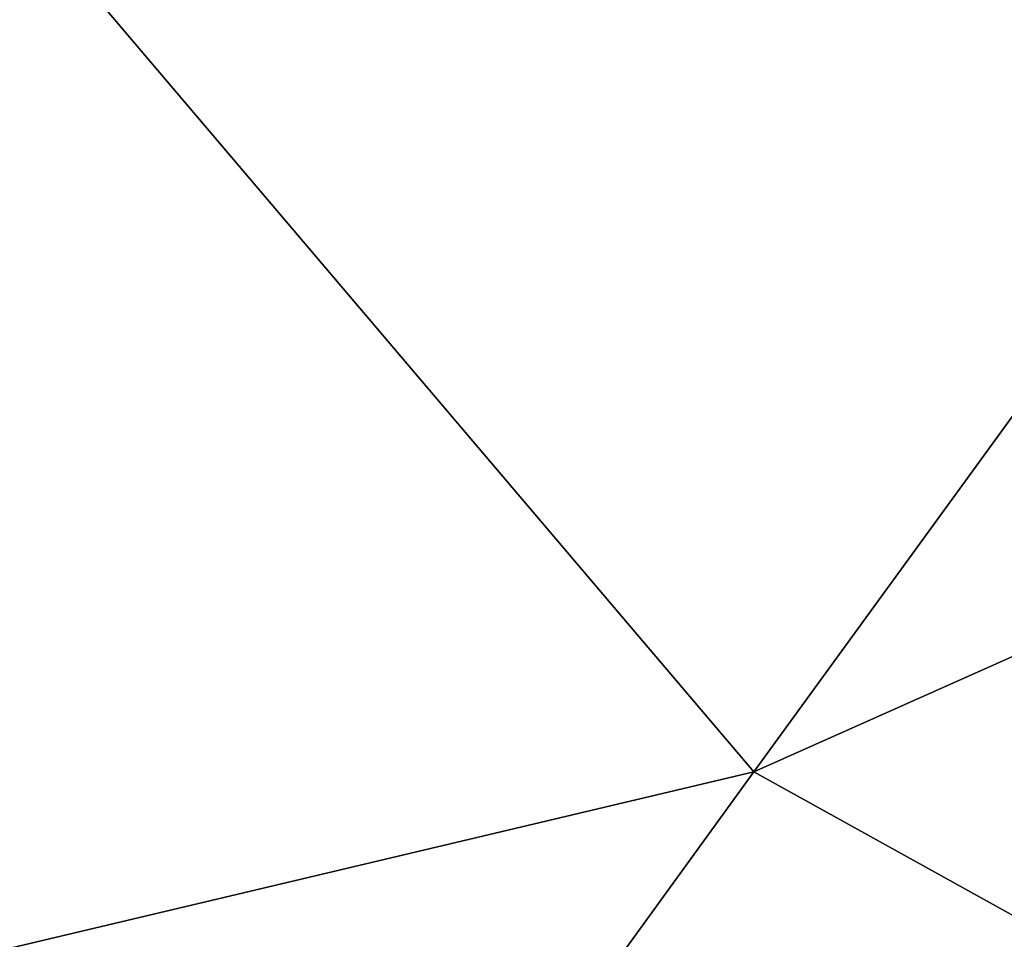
# Model space of a CAD drawing. Header units: millimetres. Extents: x 0.5 to 96.4, y -47.8 to 48.
# Tile 178 of 256: x 28.5323 to 28.6018, y -27.3799 to -27.3151. Entities that reach past the tile are written whole.
import ezdxf

# ---------------------------------------------------------------- set-up
doc = ezdxf.new("R2010")
doc.units = ezdxf.units.MM
doc.header["$LTSCALE"] = 25.4
doc.layers.get('0').update_dxf_attribs({"true_color": 0xff5454})

# ---------------------------------------------------------------- blocks, each defined once
blk = doc.blocks.new('WORKSHOP-A-6337.STL#1')
at = {"color": 250, "true_color": 0x262626}
mesh = blk.add_polyface(dxfattribs=at)
corners = [(29.169273, -26.562784, 160.554535), (27.80081, -26.446417, 154.995392), (28.584135, -27.368122, 155.064957), (28.389614, -25.636015, 160.519516)]
mesh.append_faces([[corners[k] for k in face] for face in [(0, 1, 2), (1, 0, 3)]], dxfattribs={"vtx0": -1, "color": 250})
mesh = blk.add_polyface(dxfattribs=at)
corners = [(28.584135, -27.368122, 155.064957), (26.828836, -27.784218, 149.630249), (27.61824, -28.697561, 149.733337), (27.80081, -26.446417, 154.995392)]
mesh.append_faces([[corners[k] for k in face] for face in [(0, 1, 2), (1, 0, 3)]], dxfattribs={"vtx0": -1, "color": 250})
mesh = blk.add_polyface(dxfattribs=at)
corners = [(29.714357, -26.863649, 160.545288), (28.584135, -27.368122, 155.064957), (29.128265, -27.670328, 155.046585), (29.169273, -26.562784, 160.554535)]
mesh.append_faces([[corners[k] for k in face] for face in [(0, 1, 2), (1, 0, 3)]], dxfattribs={"vtx0": -1, "color": 250})
mesh = blk.add_polyface(dxfattribs=at)
corners = [(29.128265, -27.670328, 155.046585), (27.61824, -28.697561, 149.733337), (28.160763, -29.001978, 149.7061), (28.584135, -27.368122, 155.064957)]
mesh.append_faces([[corners[k] for k in face] for face in [(0, 1, 2), (1, 0, 3)]], dxfattribs={"vtx0": -1, "color": 250})
blk = doc.blocks.new('Grupuj#1')
at = {"color": 0}
blk.add_blockref('WORKSHOP-A-6337.STL#1', (-0.507188, 47.844349, -17.197577), dxfattribs=at)

msp = doc.modelspace()

# ---------------------------------------------------------------- block references
at = {"color": 0}
msp.add_blockref('Grupuj#1', (0.507188, -47.844349, 17.197577), dxfattribs=at)

doc.saveas('drawing.dxf')
